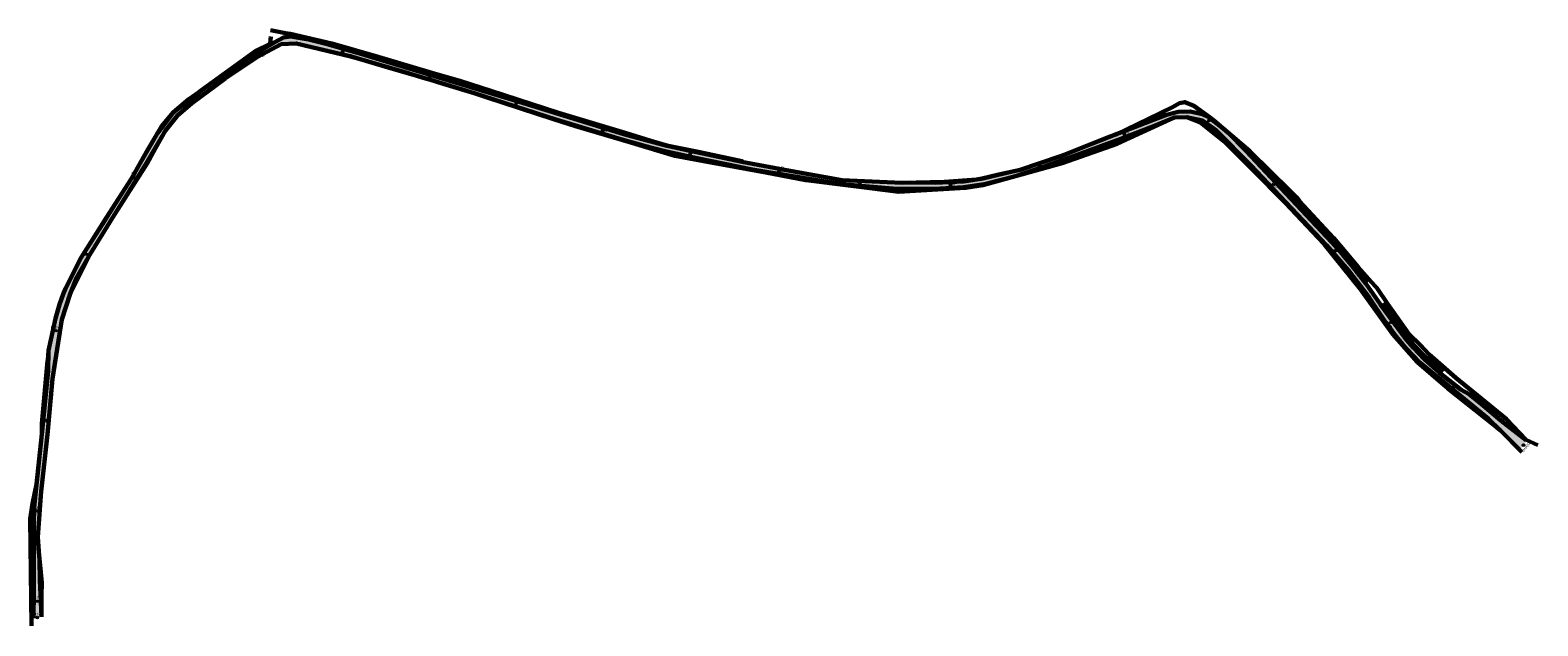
# Model space of a CAD drawing. Extents: x -10358610 to 7437971, y 5523490 to 18957197.
# Tile 2 of 3: x 7427894 to 7428726, y 5526188 to 5526517. Entities that reach past the tile are written whole.
import ezdxf

# ---------------------------------------------------------------- set-up
doc = ezdxf.new("R2010")
doc.units = 0
doc.layers.add('219-działka ewidencyjna', color=7, linetype='Continuous')
for name, color, linetype, lineweight in [('22_KM_OPIS', 7, 'Continuous', 15), ('Kreskowanie_Żwir', 200, 'Continuous', 5), ('Wymiary', 250, 'Continuous', 15)]:
    doc.layers.add(name, color=color, linetype=linetype, lineweight=lineweight)
doc.styles.add('ARIAL', font='arial.ttf', dxfattribs={"width": 0.9, "oblique": 15})

# ---------------------------------------------------------------- blocks, each defined once
blk = doc.blocks.new('km')
at = {"layer": '22_KM_OPIS'}
for points in [[(0, 0.5, 0.414214), (-0.5, 0, 0.414214), (0, -0.5)], [(0, 1), (0, 0.5, -0.414214), (0.5, 0, -0.414214), (0, -0.5), (0, -1, 0.414214), (1, 0, 0.414214)]]:
    blk.add_hatch(color=256, dxfattribs=at).paths.add_polyline_path(points)
blk.add_line((0, -1), (0, 1), dxfattribs=at)
for radius in [1, 0.5]:
    blk.add_circle((0, 0), radius, dxfattribs=at)

msp = doc.modelspace()

# ---------------------------------------------------------------- hatches: boundary and pattern name
at = {"layer": 'Kreskowanie_Żwir', "transparency": 33554687}
h = msp.add_hatch(dxfattribs=at)
h.set_pattern_fill('ANGLE', color=6, scale=0.1)
h.set_pattern_definition([(0, (0, 0), (0, 0.6985), [0.508, -0.1905]), (90, (0, 0), (-0.6985, 4e-17), [0.508, -0.1905])])
h.paths.add_polyline_path([(7428036.792, 5526508.248), (7428036.802, 5526508.251), (7428036.553, 5526508.359), (7428036.696, 5526508.293)], flags=17)
h.paths.add_polyline_path([(7428716.546, 5526285.397), (7428720.376, 5526290.509), (7428705.946, 5526301.699), (7428696.246, 5526309.959), (7428688.546, 5526316.229), (7428684.125, 5526318.526), (7428672.151, 5526328.016), (7428663.756, 5526335.559), (7428657.693, 5526341.871), (7428653.826, 5526346.139), (7428639.606, 5526365.729), (7428631.45, 5526377.388), (7428623.467, 5526387.511), (7428618.496, 5526393.389), (7428612.726, 5526399.959), (7428606.706, 5526406.199), (7428590.275, 5526423.778), (7428565.096, 5526450.489), (7428555.296, 5526460.684), (7428551.792, 5526463.675), (7428545.016, 5526468.879), (7428540.242, 5526471.045), (7428534.406, 5526472.269), (7428527.866, 5526472.069), (7428521.315, 5526470.349), (7428494.076, 5526459.869), (7428480.471, 5526454.65), (7428464.896, 5526448.379), (7428462.726, 5526447.679), (7428440.546, 5526440.109), (7428428.557, 5526437.308), (7428420.076, 5526435.279), (7428409.336, 5526433.709), (7428393.786, 5526432.939), (7428380.144, 5526433.038), (7428375.456, 5526432.919), (7428342.256, 5526434.439), (7428313.329, 5526439.51), (7428286.886, 5526444.389), (7428258.126, 5526450.509), (7428245.366, 5526453.353), (7428222.199, 5526459.624), (7428167.986, 5526476.299), (7428076.346, 5526504.159), (7428058.506, 5526509.309), (7428047.476, 5526512.089), (7428037.559, 5526513.746), (7428033.606, 5526513.149), (7428028.856, 5526510.629), (7428018.092, 5526504.198), (7428005.916, 5526496.238), (7427998.425, 5526491.24), (7427988.156, 5526483.939), (7427972.776, 5526471.799), (7427964.099, 5526460.251), (7427954.545, 5526443.792), (7427949.656, 5526435.219), (7427944.72, 5526427.468), (7427933.444, 5526409.763), (7427921.906, 5526391.669), (7427913.186, 5526374.529), (7427909.886, 5526365.679), (7427907.696, 5526357.969), (7427903.956, 5526340.329), (7427903.646, 5526328.989), (7427900.166, 5526294.159), (7427895.996, 5526253.789), (7427895.696, 5526244.119), (7427895.876, 5526206.879), (7427895.526, 5526192.629), (7427899.956, 5526193.249), (7427899.046, 5526213.659), (7427898.896, 5526224.622), (7427897.916, 5526237.199), (7427899.706, 5526260.243), (7427899.886, 5526262.559), (7427903.323, 5526293.879), (7427906.016, 5526324.599), (7427907.352, 5526333.101), (7427911.176, 5526357.439), (7427915.799, 5526371.59), (7427919.416, 5526380.469), (7427926.456, 5526392.969), (7427945.186, 5526422.889), (7427957.991, 5526443.846), (7427968.516, 5526461.759), (7427975.156, 5526470.089), (7427983.006, 5526476.849), (7428001.496, 5526490.569), (7428019.316, 5526502.479), (7428032.396, 5526509.359), (7428040.676, 5526509.849), (7428068.158, 5526503.326), (7428070.667, 5526502.728), (7428074.196, 5526501.689), (7428091.552, 5526496.624), (7428138.996, 5526482.359), (7428184.049, 5526467.886), (7428220.506, 5526456.789), (7428233.056, 5526453.259), (7428244.476, 5526450.349), (7428262.156, 5526446.569), (7428292.691, 5526440.329), (7428312.782, 5526436.949), (7428325.327, 5526434.889), (7428341.921, 5526432.23), (7428372.376, 5526429.569), (7428396.216, 5526429.824), (7428409.236, 5526430.459), (7428420.746, 5526432.119), (7428438.006, 5526436.599), (7428453.463, 5526441.747), (7428474.686, 5526449.239), (7428496.055, 5526457.224), (7428514.67, 5526464.399), (7428526.836, 5526468.639), (7428533.009, 5526469.088), (7428541.224, 5526467.213), (7428548.756, 5526462.019), (7428568.022, 5526442.692), (7428609.747, 5526398.465), (7428621.896, 5526384.439), (7428633.206, 5526369.619), (7428642.566, 5526355.739), (7428648.083, 5526348.188), (7428651.816, 5526343.709), (7428657.13, 5526338.019), (7428661.426, 5526333.419), (7428699.214, 5526302.525)])

# ---------------------------------------------------------------- linework, layer by layer
at = {"layer": '219-działka ewidencyjna', "color": 244, "lineweight": 60, "true_color": 0x991b1e, "flags": 128}
for points in [[(7428026.616, 5526513.619), (7428026.336, 5526509.709), (7428018.676, 5526505.899), (7427988.156, 5526483.939), (7427981.426, 5526479.159), (7427972.776, 5526471.799), (7427966.256, 5526463.959), (7427958.786, 5526451.229), (7427949.656, 5526435.219), (7427935.826, 5526413.499), (7427921.906, 5526391.669), (7427913.186, 5526374.529), (7427912.076, 5526371.419), (7427909.886, 5526365.679), (7427907.696, 5526357.969), (7427903.956, 5526340.329), (7427903.476, 5526335.089), (7427903.415, 5526334.429), (7427900.166, 5526299.789), (7427900.166, 5526294.159), (7427897.296, 5526266.549), (7427894.996, 5526255.799), (7427893.756, 5526247.409), (7427894.516, 5526188.309)], [(7428726.456, 5526288.009), (7428720.066, 5526290.909), (7428709.126, 5526302.399), (7428681.166, 5526325.159), (7428666.436, 5526338.049), (7428661.396, 5526343.459), (7428655.166, 5526349.469), (7428650.706, 5526355.709), (7428646.376, 5526362.029), (7428643.675, 5526365.978), (7428637.616, 5526374.839), (7428637.056, 5526375.459), (7428634.636, 5526378.129), (7428627.246, 5526386.279), (7428613.666, 5526402.559), (7428594.836, 5526422.679), (7428593.086, 5526424.919), (7428589.506, 5526428.709), (7428578.834, 5526439.163), (7428567.466, 5526450.299), (7428547.476, 5526467.359), (7428545.156, 5526469.059), (7428536.436, 5526475.449), (7428531.396, 5526477.499), (7428528.496, 5526476.859), (7428524.746, 5526474.589), (7428511.346, 5526468.139), (7428493.905, 5526459.803), (7428489.706, 5526458.369), (7428464.896, 5526448.379), (7428462.726, 5526447.679), (7428440.546, 5526440.109), (7428428.526, 5526437.409), (7428419.286, 5526435.269), (7428416.336, 5526434.789), (7428398.616, 5526433.509), (7428375.456, 5526432.919), (7428342.256, 5526434.439), (7428314.636, 5526439.269), (7428286.886, 5526444.389), (7428286.966, 5526444.889), (7428262.856, 5526450.079), (7428245.376, 5526453.409), (7428236.576, 5526456.049), (7428222.306, 5526460.429), (7428194.736, 5526468.859), (7428185.556, 5526471.459), (7428148.186, 5526483.769), (7428131.066, 5526489.139), (7428115.536, 5526493.619), (7428085.916, 5526502.379), (7428060.396, 5526509.779), (7428037.476, 5526515.089), (7428034.746, 5526515.439), (7428026.553, 5526517.173)], [(7428717.698, 5526284.237), (7428705.716, 5526296.299), (7428702.346, 5526299.069), (7428676.606, 5526319.519), (7428675.826, 5526320.189), (7428659.927, 5526333.919), (7428646.426, 5526349.389), (7428628.536, 5526374.149), (7428608.626, 5526398.779), (7428604.856, 5526402.749), (7428587.036, 5526421.749), (7428568.086, 5526440.809), (7428553.046, 5526455.929), (7428540.056, 5526466.129), (7428532.676, 5526469.229), (7428525.736, 5526468.999), (7428494.126, 5526454.369), (7428463.686, 5526443.789), (7428438.006, 5526436.599), (7428419.936, 5526431.529), (7428410.456, 5526430.039), (7428373.596, 5526427.959), (7428322.286, 5526434.369), (7428321.956, 5526434.429), (7428299.956, 5526438.639), (7428265.646, 5526444.879), (7428249.786, 5526447.759), (7428224.135, 5526455.444), (7428194.946, 5526464.149), (7428182.836, 5526468.089), (7428145.596, 5526480.229), (7428138.996, 5526482.359), (7428121.883, 5526487.536), (7428114.906, 5526489.709), (7428112.185, 5526490.505), (7428100.605, 5526493.907), (7428074.196, 5526501.689), (7428070.666, 5526502.719), (7428040.676, 5526509.849), (7428032.396, 5526509.359), (7428019.316, 5526502.479), (7428001.496, 5526490.569), (7427983.006, 5526476.849), (7427975.156, 5526470.089), (7427968.516, 5526461.759), (7427963.036, 5526451.989), (7427958.346, 5526443.619), (7427939.296, 5526413.549), (7427926.456, 5526392.969), (7427915.786, 5526371.549), (7427911.176, 5526357.439), (7427906.016, 5526324.599), (7427903.366, 5526293.879), (7427899.886, 5526262.559), (7427897.916, 5526237.199), (7427898.276, 5526230.929), (7427900.136, 5526212.029), (7427900.066, 5526205.209), (7427899.956, 5526193.249)]]:
    msp.add_lwpolyline(points, dxfattribs=at)
at = {"layer": 'Wymiary', "color": 2, "lineweight": 60, "true_color": 0xf1eb1f, "flags": 128}
for points in [[(7428720.051, 5526290.76), (7428705.946, 5526301.699), (7428696.246, 5526309.959), (7428688.546, 5526316.229), (7428684.125, 5526318.526), (7428672.151, 5526328.016), (7428663.756, 5526335.559), (7428657.693, 5526341.871), (7428653.826, 5526346.139), (7428639.606, 5526365.729), (7428631.45, 5526377.388), (7428623.467, 5526387.511), (7428618.496, 5526393.389), (7428612.726, 5526399.959), (7428606.706, 5526406.199), (7428590.275, 5526423.778), (7428565.096, 5526450.489), (7428555.296, 5526460.684), (7428551.792, 5526463.675), (7428545.016, 5526468.879), (7428540.242, 5526471.045), (7428534.406, 5526472.269), (7428527.866, 5526472.069), (7428521.315, 5526470.349), (7428494.076, 5526459.869), (7428480.471, 5526454.65), (7428464.896, 5526448.379), (7428462.726, 5526447.679), (7428440.546, 5526440.109), (7428428.557, 5526437.308), (7428420.076, 5526435.279), (7428409.336, 5526433.709), (7428393.786, 5526432.939), (7428380.144, 5526433.038), (7428375.456, 5526432.919), (7428342.256, 5526434.439), (7428313.329, 5526439.51), (7428286.886, 5526444.389), (7428258.126, 5526450.509), (7428245.366, 5526453.353), (7428222.199, 5526459.624), (7428167.986, 5526476.299), (7428076.346, 5526504.159), (7428058.506, 5526509.309), (7428047.476, 5526512.089), (7428037.559, 5526513.746), (7428033.606, 5526513.149), (7428028.856, 5526510.629), (7428018.092, 5526504.198), (7428005.916, 5526496.238), (7427998.425, 5526491.24), (7427988.156, 5526483.939), (7427972.776, 5526471.799), (7427964.099, 5526460.251), (7427954.545, 5526443.792), (7427949.656, 5526435.219), (7427944.72, 5526427.468), (7427933.444, 5526409.763), (7427921.906, 5526391.669), (7427913.186, 5526374.529), (7427912.076, 5526371.419), (7427909.886, 5526365.679), (7427907.696, 5526357.969), (7427903.956, 5526340.329), (7427903.646, 5526328.989), (7427900.166, 5526294.159), (7427895.996, 5526253.789), (7427895.696, 5526244.119), (7427895.876, 5526206.879), (7427895.526, 5526192.629)], [(7427899.956, 5526193.249), (7427899.046, 5526213.659), (7427898.896, 5526224.622), (7427897.916, 5526237.199), (7427899.706, 5526260.243), (7427899.886, 5526262.559), (7427903.323, 5526293.879), (7427906.016, 5526324.599), (7427907.352, 5526333.101), (7427911.176, 5526357.439), (7427915.799, 5526371.59), (7427919.416, 5526380.469), (7427926.456, 5526392.969), (7427939.296, 5526413.549), (7427945.186, 5526422.889), (7427957.991, 5526443.846), (7427968.516, 5526461.759), (7427975.156, 5526470.089), (7427983.006, 5526476.849), (7428001.496, 5526490.569), (7428019.316, 5526502.479), (7428032.396, 5526509.359), (7428040.676, 5526509.849), (7428068.158, 5526503.326), (7428070.667, 5526502.728), (7428074.196, 5526501.689), (7428091.552, 5526496.624), (7428107.386, 5526491.909), (7428114.906, 5526489.709), (7428138.996, 5526482.359), (7428184.049, 5526467.886), (7428220.506, 5526456.789), (7428233.056, 5526453.259), (7428244.476, 5526450.349), (7428262.156, 5526446.569), (7428292.691, 5526440.329), (7428312.782, 5526436.949), (7428325.327, 5526434.889), (7428341.921, 5526432.23), (7428372.376, 5526429.569), (7428396.216, 5526429.824), (7428409.236, 5526430.459), (7428420.746, 5526432.119), (7428438.006, 5526436.599), (7428453.463, 5526441.747), (7428474.686, 5526449.239), (7428496.055, 5526457.224), (7428514.67, 5526464.399), (7428525.736, 5526468.999), (7428532.676, 5526469.229), (7428541.224, 5526467.213), (7428548.756, 5526462.019), (7428568.022, 5526442.692), (7428609.747, 5526398.465), (7428621.896, 5526384.439), (7428633.206, 5526369.619), (7428642.566, 5526355.739), (7428648.083, 5526348.188), (7428651.816, 5526343.709), (7428657.13, 5526338.019), (7428661.426, 5526333.419), (7428699.214, 5526302.525), (7428705.716, 5526296.299), (7428716.546, 5526285.397)]]:
    msp.add_lwpolyline(points, dxfattribs=at)
at = {"layer": 'Wymiary', "color": 114, "lineweight": 60, "true_color": 0x139b48, "flags": 128}
for points in [[(7428486.616, 5526452.579), (7428503.268, 5526458.973)], [(7428478.035, 5526449.581), (7428461.331, 5526443.674)], [(7428578.121, 5526438.619), (7428578.121, 5526438.619), (7428604.896, 5526410.577), (7428613.935, 5526400.873), (7428622.509, 5526390.81), (7428632.816, 5526378.199)], [(7428641.565, 5526366.826), (7428649.231, 5526354.622), (7428656.662, 5526344.966), (7428657.379, 5526344.063), (7428665.044, 5526336.221), (7428673.936, 5526328.359)]]:
    msp.add_lwpolyline(points, dxfattribs=at)

# ---------------------------------------------------------------- block references
at = {"layer": '22_KM_OPIS', "color": 7, "linetype": 'Continuous', "lineweight": 15}
for p, xscale, yscale, zscale, rotation in [((7428066.396, 5526505.276), 0.6999999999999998, 0.6999999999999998, 0.6999999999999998, 350.5767636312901), ((7428019.646, 5526503.968), 0.6999999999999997, 0.6999999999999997, 0.6999999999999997, 26.40142149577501), ((7428114.381, 5526491.212), 0.6999999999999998, 0.6999999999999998, 0.6999999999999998, 350.5767636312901), ((7427978.804, 5526475.081), 0.6999999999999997, 0.6999999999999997, 0.6999999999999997, 26.40142149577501), ((7428162.26, 5526476.793), 0.6999999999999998, 0.6999999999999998, 0.6999999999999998, 350.5767636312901), ((7428544.794, 5526467.175), 0.7, 0.7, 0.7, 321.346150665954), ((7428209.902, 5526461.618), 0.6999999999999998, 0.6999999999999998, 0.6999999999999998, 350.5767636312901), ((7428498.04, 5526459.696), 0.6999999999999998, 0.6999999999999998, 0.6999999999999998, 25.22235100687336), ((7428258.346, 5526449.098), 0.6999999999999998, 0.6999999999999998, 0.6999999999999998, 350.5767636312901), ((7428307.355, 5526439.19), 0.6999999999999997, 0.6999999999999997, 0.6999999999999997, 350.5767636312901), ((7428451.117, 5526442.426), 0.6999999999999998, 0.6999999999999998, 0.6999999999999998, 25.22235100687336), ((7427951.583, 5526435.639), 0.6999999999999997, 0.6999999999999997, 0.6999999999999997, 56.88568344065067), ((7428352.071, 5526432.771), 0.6999999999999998, 0.6999999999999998, 0.6999999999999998, 0.9001840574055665), ((7428402.059, 5526431.708), 0.6999999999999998, 0.6999999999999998, 0.6999999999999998, 0.9001840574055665), ((7428580.329, 5526432), 0.7, 0.7, 0.7, 321.346150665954), ((7427924.83, 5526393.399), 0.6999999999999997, 0.6999999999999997, 0.6999999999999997, 56.88568344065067), ((7428614.521, 5526395.364), 0.7, 0.7, 0.7, 321.346150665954), ((7428645.014, 5526355.739), 0.7, 0.7, 0.7, 321.346150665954), ((7427907.979, 5526351.304), 0.6999999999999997, 0.6999999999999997, 0.6999999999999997, 78.77854446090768), ((7428680.073, 5526320.07), 0.7, 0.7, 0.7, 321.346150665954), ((7427902.34, 5526301.623), 0.6999999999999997, 0.6999999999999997, 0.6999999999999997, 78.77854446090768), ((7428718.506, 5526288.088), 0.7, 0.7, 0.7, 321.346150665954), ((7427897.75, 5526251.828), 0.6999999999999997, 0.6999999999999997, 0.6999999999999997, 86.72031258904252), ((7427897.75, 5526201.828), 0.6999999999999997, 0.6999999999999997, 0.6999999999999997, 86.72031258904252), ((7427897.75, 5526192.904), 0.6999999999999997, 0.6999999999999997, 0.6999999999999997, 86.72031258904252)]:
    msp.add_blockref('km', p, dxfattribs=dict(at, xscale=xscale, yscale=yscale, zscale=zscale, rotation=rotation))

# ---------------------------------------------------------------- texts
at = {"layer": '22_KM_OPIS', "color": 7, "linetype": 'Continuous', "lineweight": 15, "char_height": 1.5, "attachment_point": 2, "style": 'ARIAL'}
for s, insert, rotation in [('{\\C256;0+800}', (7428020.586, 5526504.392), 119.779066), ('{\\C256;0+700}', (7428115.392, 5526491.006), 83.954408), ('{\\C256;0+600}', (7428210.913, 5526461.412), 83.954408), ('{\\C256;0+300}', (7428499.085, 5526459.9), 115.222351), ('{\\C256;0+900}', (7427952.178, 5526436.482), 150.263328), ('{\\C256;0+500}', (7428308.365, 5526438.984), 83.954408), ('{\\C256;0+400}', (7428403.091, 5526431.686), 94.277829), ('{\\C256;0+200}', (7428580.972, 5526431.152), 51.346151), ('{\\C256;0+100}', (7428645.657, 5526354.89), 51.346151), ('{\\C256;1+000}', (7427908.217, 5526352.307), 172.156189), ('{\\C256;0+000}', (7428719.149, 5526287.239), 51.346151), ('{\\C256;1+100}', (7427897.847, 5526252.855), 180.097957), ('{\\C256;1+100}', (7427897.847, 5526202.855), 180.097957), ('{\\C256;1+109}', (7427897.847, 5526193.93), 180.097957)]:
    msp.add_mtext(s, dxfattribs=dict(at, insert=insert, rotation=rotation))

doc.saveas('drawing.dxf')
